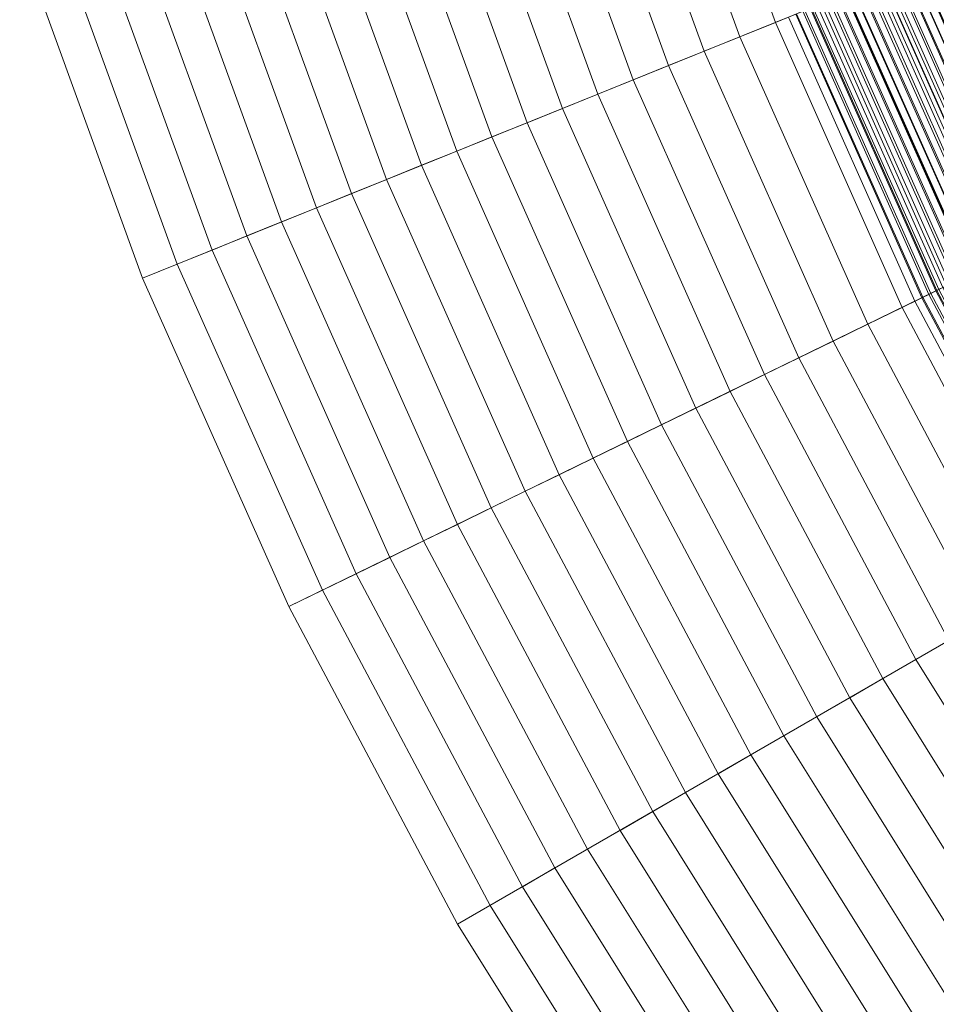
# Model space of a CAD drawing. Header units: centimetres. Extents: x -6.39 to 0.8, y 3.58 to 10.78.
# Tile 22 of 256: x -6.22 to -5.58, y 5.32 to 6.01. Entities that reach past the tile are written whole.
import ezdxf

# ---------------------------------------------------------------- set-up
doc = ezdxf.new("R2010")
doc.units = ezdxf.units.CM
doc.header["$LTSCALE"] = 2.54
doc.layers.add('Lucido design-1', color=7, linetype='Continuous')

# ---------------------------------------------------------------- blocks, each defined once
blk = doc.blocks.new('Gruppo-1')
at = {"color": 142, "linetype": 'Continuous', "lineweight": 9}
for points in [[(-6.21746, 6.06707, -13.70234), (-6.13155, 5.83103, -13.70234), (-2.79696, 7.17829, -13.70234), (-2.79702, 7.17843, -13.70234)], [(-6.13155, 5.83103, -13.70234), (-6.02938, 5.60157, -13.70234), (-2.7969, 7.17815, -13.70234), (-2.79696, 7.17829, -13.70234)], [(-6.02938, 5.60157, -13.70234), (-5.91146, 5.37979, -13.70234), (-2.79683, 7.17802, -13.70234), (-2.7969, 7.17815, -13.70234)], [(-5.91146, 5.37979, -13.70234), (-5.77836, 5.16678, -13.70234), (-2.79675, 7.17789, -13.70234), (-2.79683, 7.17802, -13.70234)], [(-5.77836, 5.16678, -13.70234), (-5.63072, 4.96357, -13.70234), (-2.79666, 7.17777, -13.70234), (-2.79675, 7.17789, -13.70234)], [(-5.63072, 4.96357, -13.70234), (-5.46926, 4.77115, -13.70234), (-2.79657, 7.17766, -13.70234), (-2.79666, 7.17777, -13.70234)], [(-5.73844, 6.22271, -13.2473), (-5.66455, 6.01971, -13.2473), (-5.68948, 6.00964, -13.25865), (-5.764, 6.2144, -13.25865)], [(-5.764, 6.2144, -13.25865), (-5.68948, 6.00964, -13.25865), (-5.71436, 5.99959, -13.27009), (-5.78953, 6.20611, -13.27009)], [(-5.78953, 6.20611, -13.27009), (-5.71436, 5.99959, -13.27009), (-5.73921, 5.98955, -13.28163), (-5.81502, 6.19782, -13.28163)], [(-5.81502, 6.19782, -13.28163), (-5.73921, 5.98955, -13.28163), (-5.76402, 5.97952, -13.29326), (-5.84047, 6.18956, -13.29326)], [(-5.84047, 6.18956, -13.29326), (-5.76402, 5.97952, -13.29326), (-5.7888, 5.96951, -13.30498), (-5.86588, 6.1813, -13.30498)], [(-5.86588, 6.1813, -13.30498), (-5.7888, 5.96951, -13.30498), (-5.81354, 5.95952, -13.3168), (-5.89126, 6.17305, -13.3168)], [(-5.89126, 6.17305, -13.3168), (-5.81354, 5.95952, -13.3168), (-5.83824, 5.94954, -13.32871), (-5.91659, 6.16482, -13.32871)], [(-5.91659, 6.16482, -13.32871), (-5.83824, 5.94954, -13.32871), (-5.8629, 5.93957, -13.34071), (-5.94189, 6.1566, -13.34071)], [(-5.94189, 6.1566, -13.34071), (-5.8629, 5.93957, -13.34071), (-5.88752, 5.92963, -13.3528), (-5.96714, 6.1484, -13.3528)], [(-5.96714, 6.1484, -13.3528), (-5.88752, 5.92963, -13.3528), (-5.9121, 5.91969, -13.36499), (-5.99236, 6.1402, -13.36499)], [(-5.99236, 6.1402, -13.36499), (-5.9121, 5.91969, -13.36499), (-5.93665, 5.90978, -13.37726), (-6.01754, 6.13202, -13.37726)], [(-6.01754, 6.13202, -13.37726), (-5.93665, 5.90978, -13.37726), (-5.96115, 5.89988, -13.38963), (-6.04267, 6.12386, -13.38963)], [(-6.04267, 6.12386, -13.38963), (-5.96115, 5.89988, -13.38963), (-5.98561, 5.88999, -13.40209), (-6.06776, 6.1157, -13.40209)], [(-6.06776, 6.1157, -13.40209), (-5.98561, 5.88999, -13.40209), (-6.01004, 5.88013, -13.41464), (-6.09282, 6.10756, -13.41464)], [(-6.09282, 6.10756, -13.41464), (-6.01004, 5.88013, -13.41464), (-6.03442, 5.87027, -13.42729), (-6.11783, 6.09944, -13.42729)], [(-6.11783, 6.09944, -13.42729), (-6.03442, 5.87027, -13.42729), (-6.05876, 5.86044, -13.44002), (-6.1428, 6.09132, -13.44002)], [(-6.1428, 6.09132, -13.44002), (-6.05876, 5.86044, -13.44002), (-6.08306, 5.85062, -13.45285), (-6.16772, 6.08322, -13.45285)], [(-6.16772, 6.08322, -13.45285), (-6.08306, 5.85062, -13.45285), (-6.10732, 5.84082, -13.46576), (-6.19261, 6.07514, -13.46576)], [(-6.19261, 6.07514, -13.46576), (-6.10732, 5.84082, -13.46576), (-6.13155, 5.83103, -13.47876), (-6.21746, 6.06707, -13.47876)], [(-6.21746, 6.06707, -13.47876), (-6.13155, 5.83103, -13.47876), (-6.13155, 5.83103, -13.70234), (-6.21746, 6.06707, -13.70234)], [(-5.5645, 6.06014, -13.20283), (-5.47969, 5.86967, -13.20283), (-5.50399, 5.85782, -13.2138), (-5.58956, 6.05001, -13.2138)], [(-5.58483, 6.05192, -14.33499), (-5.4994, 5.86006, -14.33499), (-5.50427, 5.85768, -14.333), (-5.58984, 6.0499, -14.333)], [(-5.58928, 6.05012, -14.18677), (-5.50372, 5.85795, -14.18677), (-5.49823, 5.86063, -14.18914), (-5.58361, 6.05241, -14.18914)], [(-5.57981, 6.05395, -14.33699), (-5.49454, 5.86243, -14.33699), (-5.4994, 5.86006, -14.33499), (-5.58483, 6.05192, -14.33499)], [(-5.58361, 6.05241, -14.18914), (-5.49823, 5.86063, -14.18914), (-5.49273, 5.86331, -14.19153), (-5.57795, 6.0547, -14.19153)], [(-5.5748, 6.05598, -14.33899), (-5.48968, 5.8648, -14.33899), (-5.49454, 5.86243, -14.33699), (-5.57981, 6.05395, -14.33699)], [(-5.57795, 6.0547, -14.19153), (-5.49273, 5.86331, -14.19153), (-5.48724, 5.86599, -14.19392), (-5.57228, 6.05699, -14.19392)], [(-5.58956, 6.05001, -13.2138), (-5.50399, 5.85782, -13.2138), (-5.52826, 5.84598, -13.22487), (-5.6146, 6.0399, -13.22487)], [(-5.6063, 6.04325, -14.17967), (-5.52022, 5.84991, -14.17967), (-5.51472, 5.85259, -14.18203), (-5.60062, 6.04554, -14.18203)], [(-5.59988, 6.04584, -14.32901), (-5.51399, 5.85294, -14.32901), (-5.51886, 5.85057, -14.32703), (-5.6049, 6.04381, -14.32703)], [(-5.60062, 6.04554, -14.18203), (-5.51472, 5.85259, -14.18203), (-5.50922, 5.85527, -14.18439), (-5.59495, 6.04783, -14.18439)], [(-5.59486, 6.04787, -14.331), (-5.50913, 5.85531, -14.331), (-5.51399, 5.85294, -14.32901), (-5.59988, 6.04584, -14.32901)], [(-5.59495, 6.04783, -14.18439), (-5.50922, 5.85527, -14.18439), (-5.50372, 5.85795, -14.18677), (-5.58928, 6.05012, -14.18677)], [(-5.58984, 6.0499, -14.333), (-5.50427, 5.85768, -14.333), (-5.50913, 5.85531, -14.331), (-5.59486, 6.04787, -14.331)], [(-5.6146, 6.0399, -13.22487), (-5.52826, 5.84598, -13.22487), (-5.55249, 5.83416, -13.23604), (-5.63959, 6.0298, -13.23604)], [(-5.62334, 6.03636, -14.17264), (-5.53673, 5.84185, -14.17264), (-5.53123, 5.84454, -14.17498), (-5.61766, 6.03866, -14.17498)], [(-5.61494, 6.03976, -14.32306), (-5.52859, 5.84582, -14.32306), (-5.53346, 5.84344, -14.32108), (-5.61996, 6.03773, -14.32108)], [(-5.61766, 6.03866, -14.17498), (-5.53123, 5.84454, -14.17498), (-5.52572, 5.84722, -14.17732), (-5.61198, 6.04095, -14.17732)], [(-5.60992, 6.04178, -14.32504), (-5.52373, 5.84819, -14.32504), (-5.52859, 5.84582, -14.32306), (-5.61494, 6.03976, -14.32306)], [(-5.61198, 6.04095, -14.17732), (-5.52572, 5.84722, -14.17732), (-5.52022, 5.84991, -14.17967), (-5.6063, 6.04325, -14.17967)], [(-5.6049, 6.04381, -14.32703), (-5.51886, 5.85057, -14.32703), (-5.52373, 5.84819, -14.32504), (-5.60992, 6.04178, -14.32504)], [(-5.6404, 6.02947, -14.16567), (-5.55327, 5.83378, -14.16567), (-5.54776, 5.83647, -14.16798), (-5.63471, 6.03177, -14.16798)], [(-5.63503, 6.03164, -14.31516), (-5.54807, 5.83632, -14.31516), (-5.55294, 5.83394, -14.31319), (-5.64006, 6.02961, -14.31319)], [(-5.63001, 6.03367, -14.31713), (-5.5432, 5.83869, -14.31713), (-5.54807, 5.83632, -14.31516), (-5.63503, 6.03164, -14.31516)], [(-5.63471, 6.03177, -14.16798), (-5.54776, 5.83647, -14.16798), (-5.54225, 5.83916, -14.17031), (-5.62902, 6.03407, -14.17031)], [(-5.62499, 6.0357, -14.3191), (-5.53833, 5.84107, -14.3191), (-5.5432, 5.83869, -14.31713), (-5.63001, 6.03367, -14.31713)], [(-5.62902, 6.03407, -14.17031), (-5.54225, 5.83916, -14.17031), (-5.53673, 5.84185, -14.17264), (-5.62334, 6.03636, -14.17264)], [(-5.61996, 6.03773, -14.32108), (-5.53346, 5.84344, -14.32108), (-5.53833, 5.84107, -14.3191), (-5.62499, 6.0357, -14.3191)], [(-5.63959, 6.0298, -13.23604), (-5.55249, 5.83416, -13.23604), (-5.57669, 5.82236, -13.2473), (-5.66455, 6.01971, -13.2473)], [(-5.65748, 6.02257, -14.15876), (-5.56984, 5.8257, -14.15876), (-5.56431, 5.8284, -14.16105), (-5.65179, 6.02487, -14.16105)], [(-5.65011, 6.02554, -14.30926), (-5.56269, 5.82919, -14.30926), (-5.56756, 5.82681, -14.3073), (-5.65514, 6.02351, -14.3073)], [(-5.65179, 6.02487, -14.16105), (-5.56431, 5.8284, -14.16105), (-5.55879, 5.83109, -14.16336), (-5.64609, 6.02717, -14.16336)], [(-5.64509, 6.02758, -14.31122), (-5.55782, 5.83157, -14.31122), (-5.56269, 5.82919, -14.30926), (-5.65011, 6.02554, -14.30926)], [(-5.64609, 6.02717, -14.16336), (-5.55879, 5.83109, -14.16336), (-5.55327, 5.83378, -14.16567), (-5.6404, 6.02947, -14.16567)], [(-5.64006, 6.02961, -14.31319), (-5.55294, 5.83394, -14.31319), (-5.55782, 5.83157, -14.31122), (-5.64509, 6.02758, -14.31122)], [(-5.66455, 6.01971, -13.2473), (-5.57669, 5.82236, -13.2473), (-5.60085, 5.81058, -13.25865), (-5.68948, 6.00964, -13.25865)], [(-5.67023, 6.01742, -14.30143), (-5.58219, 5.81968, -14.30143), (-5.58707, 5.8173, -14.29948), (-5.67526, 6.01538, -14.29948)], [(-5.67459, 6.01566, -14.15191), (-5.58642, 5.81762, -14.15191), (-5.58089, 5.82031, -14.15419), (-5.66889, 6.01796, -14.15419)], [(-5.6652, 6.01945, -14.30338), (-5.57732, 5.82206, -14.30338), (-5.58219, 5.81968, -14.30143), (-5.67023, 6.01742, -14.30143)], [(-5.66889, 6.01796, -14.15419), (-5.58089, 5.82031, -14.15419), (-5.57536, 5.82301, -14.15647), (-5.66318, 6.02026, -14.15647)], [(-5.66017, 6.02148, -14.30534), (-5.57244, 5.82443, -14.30534), (-5.57732, 5.82206, -14.30338), (-5.6652, 6.01945, -14.30338)], [(-5.66318, 6.02026, -14.15647), (-5.57536, 5.82301, -14.15647), (-5.56984, 5.8257, -14.15876), (-5.65748, 6.02257, -14.15876)], [(-5.65514, 6.02351, -14.3073), (-5.56756, 5.82681, -14.3073), (-5.57244, 5.82443, -14.30534), (-5.66017, 6.02148, -14.30534)], [(-5.6803, 6.01335, -14.14964), (-5.59195, 5.81492, -14.14964), (-5.58642, 5.81762, -14.15191), (-5.67459, 6.01566, -14.15191)], [(-5.67526, 6.01538, -14.29948), (-5.58707, 5.8173, -14.29948), (-5.59195, 5.81492, -14.29753), (-5.6803, 6.01335, -14.29753)], [(-5.6803, 6.01335, -14.29753), (-5.59195, 5.81492, -14.29753), (-5.59195, 5.81492, -14.14964), (-5.6803, 6.01335, -14.14964)], [(-5.68948, 6.00964, -13.25865), (-5.60085, 5.81058, -13.25865), (-5.62497, 5.79881, -13.27009), (-5.71436, 5.99959, -13.27009)], [(-5.71436, 5.99959, -13.27009), (-5.62497, 5.79881, -13.27009), (-5.64906, 5.78706, -13.28163), (-5.73921, 5.98955, -13.28163)], [(-5.73921, 5.98955, -13.28163), (-5.64906, 5.78706, -13.28163), (-5.67311, 5.77533, -13.29326), (-5.76402, 5.97952, -13.29326)], [(-5.76402, 5.97952, -13.29326), (-5.67311, 5.77533, -13.29326), (-5.69713, 5.76362, -13.30498), (-5.7888, 5.96951, -13.30498)], [(-5.7888, 5.96951, -13.30498), (-5.69713, 5.76362, -13.30498), (-5.72111, 5.75192, -13.3168), (-5.81354, 5.95952, -13.3168)], [(-5.81354, 5.95952, -13.3168), (-5.72111, 5.75192, -13.3168), (-5.74505, 5.74025, -13.32871), (-5.83824, 5.94954, -13.32871)], [(-5.83824, 5.94954, -13.32871), (-5.74505, 5.74025, -13.32871), (-5.76896, 5.72859, -13.34071), (-5.8629, 5.93957, -13.34071)], [(-5.8629, 5.93957, -13.34071), (-5.76896, 5.72859, -13.34071), (-5.79283, 5.71694, -13.3528), (-5.88752, 5.92963, -13.3528)], [(-5.88752, 5.92963, -13.3528), (-5.79283, 5.71694, -13.3528), (-5.81666, 5.70532, -13.36499), (-5.9121, 5.91969, -13.36499)], [(-5.9121, 5.91969, -13.36499), (-5.81666, 5.70532, -13.36499), (-5.84045, 5.69372, -13.37726), (-5.93665, 5.90978, -13.37726)], [(-5.93665, 5.90978, -13.37726), (-5.84045, 5.69372, -13.37726), (-5.8642, 5.68213, -13.38963), (-5.96115, 5.89988, -13.38963)], [(-5.96115, 5.89988, -13.38963), (-5.8642, 5.68213, -13.38963), (-5.88792, 5.67057, -13.40209), (-5.98561, 5.88999, -13.40209)], [(-5.98561, 5.88999, -13.40209), (-5.88792, 5.67057, -13.40209), (-5.91159, 5.65902, -13.41464), (-6.01004, 5.88013, -13.41464)], [(-6.01004, 5.88013, -13.41464), (-5.91159, 5.65902, -13.41464), (-5.93523, 5.64749, -13.42729), (-6.03442, 5.87027, -13.42729)], [(-6.03442, 5.87027, -13.42729), (-5.93523, 5.64749, -13.42729), (-5.95883, 5.63598, -13.44002), (-6.05876, 5.86044, -13.44002)], [(-6.05876, 5.86044, -13.44002), (-5.95883, 5.63598, -13.44002), (-5.98238, 5.62449, -13.45285), (-6.08306, 5.85062, -13.45285)], [(-6.08306, 5.85062, -13.45285), (-5.98238, 5.62449, -13.45285), (-6.0059, 5.61302, -13.46576), (-6.10732, 5.84082, -13.46576)], [(-6.10732, 5.84082, -13.46576), (-6.0059, 5.61302, -13.46576), (-6.02938, 5.60157, -13.47876), (-6.13155, 5.83103, -13.47876)], [(-6.13155, 5.83103, -13.47876), (-6.02938, 5.60157, -13.47876), (-6.02938, 5.60157, -13.70234), (-6.13155, 5.83103, -13.70234)], [(-5.57669, 5.82236, -13.2473), (-5.47527, 5.63162, -13.2473), (-5.49855, 5.61818, -13.25865), (-5.60085, 5.81058, -13.25865)], [(-5.58219, 5.81968, -14.30143), (-5.48057, 5.62856, -14.30143), (-5.48527, 5.62585, -14.29948), (-5.58707, 5.8173, -14.29948)], [(-5.58642, 5.81762, -14.15191), (-5.48464, 5.62621, -14.15191), (-5.47932, 5.62929, -14.15419), (-5.58089, 5.82031, -14.15419)], [(-5.57732, 5.82206, -14.30338), (-5.47588, 5.63127, -14.30338), (-5.48057, 5.62856, -14.30143), (-5.58219, 5.81968, -14.30143)], [(-5.58089, 5.82031, -14.15419), (-5.47932, 5.62929, -14.15419), (-5.47399, 5.63236, -14.15647), (-5.57536, 5.82301, -14.15647)], [(-5.57244, 5.82443, -14.30534), (-5.47118, 5.63399, -14.30534), (-5.47588, 5.63127, -14.30338), (-5.57732, 5.82206, -14.30338)], [(-5.59195, 5.81492, -14.14964), (-5.48997, 5.62313, -14.14964), (-5.48464, 5.62621, -14.15191), (-5.58642, 5.81762, -14.15191)], [(-5.58707, 5.8173, -14.29948), (-5.48527, 5.62585, -14.29948), (-5.48997, 5.62313, -14.29753), (-5.59195, 5.81492, -14.29753)], [(-5.59195, 5.81492, -14.29753), (-5.48997, 5.62313, -14.29753), (-5.48997, 5.62313, -14.14964), (-5.59195, 5.81492, -14.14964)], [(-5.60085, 5.81058, -13.25865), (-5.49855, 5.61818, -13.25865), (-5.52179, 5.60476, -13.27009), (-5.62497, 5.79881, -13.27009)], [(-5.62497, 5.79881, -13.27009), (-5.52179, 5.60476, -13.27009), (-5.545, 5.59136, -13.28163), (-5.64906, 5.78706, -13.28163)], [(-5.64906, 5.78706, -13.28163), (-5.545, 5.59136, -13.28163), (-5.56818, 5.57798, -13.29326), (-5.67311, 5.77533, -13.29326)], [(-5.67311, 5.77533, -13.29326), (-5.56818, 5.57798, -13.29326), (-5.59132, 5.56462, -13.30498), (-5.69713, 5.76362, -13.30498)], [(-5.69713, 5.76362, -13.30498), (-5.59132, 5.56462, -13.30498), (-5.61443, 5.55128, -13.3168), (-5.72111, 5.75192, -13.3168)], [(-5.72111, 5.75192, -13.3168), (-5.61443, 5.55128, -13.3168), (-5.6375, 5.53796, -13.32871), (-5.74505, 5.74025, -13.32871)], [(-5.74505, 5.74025, -13.32871), (-5.6375, 5.53796, -13.32871), (-5.66053, 5.52466, -13.34071), (-5.76896, 5.72859, -13.34071)], [(-5.76896, 5.72859, -13.34071), (-5.66053, 5.52466, -13.34071), (-5.68353, 5.51139, -13.3528), (-5.79283, 5.71694, -13.3528)], [(-5.79283, 5.71694, -13.3528), (-5.68353, 5.51139, -13.3528), (-5.70649, 5.49813, -13.36499), (-5.81666, 5.70532, -13.36499)], [(-5.81666, 5.70532, -13.36499), (-5.70649, 5.49813, -13.36499), (-5.72942, 5.48489, -13.37726), (-5.84045, 5.69372, -13.37726)], [(-5.84045, 5.69372, -13.37726), (-5.72942, 5.48489, -13.37726), (-5.7523, 5.47168, -13.38963), (-5.8642, 5.68213, -13.38963)], [(-5.8642, 5.68213, -13.38963), (-5.7523, 5.47168, -13.38963), (-5.77515, 5.45849, -13.40209), (-5.88792, 5.67057, -13.40209)], [(-5.88792, 5.67057, -13.40209), (-5.77515, 5.45849, -13.40209), (-5.79797, 5.44532, -13.41464), (-5.91159, 5.65902, -13.41464)], [(-5.91159, 5.65902, -13.41464), (-5.79797, 5.44532, -13.41464), (-5.82074, 5.43217, -13.42729), (-5.93523, 5.64749, -13.42729)], [(-5.93523, 5.64749, -13.42729), (-5.82074, 5.43217, -13.42729), (-5.84348, 5.41904, -13.44002), (-5.95883, 5.63598, -13.44002)], [(-5.95883, 5.63598, -13.44002), (-5.84348, 5.41904, -13.44002), (-5.86618, 5.40593, -13.45285), (-5.98238, 5.62449, -13.45285)], [(-5.98238, 5.62449, -13.45285), (-5.86618, 5.40593, -13.45285), (-5.88884, 5.39285, -13.46576), (-6.0059, 5.61302, -13.46576)], [(-6.0059, 5.61302, -13.46576), (-5.88884, 5.39285, -13.46576), (-5.91146, 5.37979, -13.47876), (-6.02938, 5.60157, -13.47876)], [(-6.02938, 5.60157, -13.47876), (-5.91146, 5.37979, -13.47876), (-5.91146, 5.37979, -13.70234), (-6.02938, 5.60157, -13.70234)], [(-5.56818, 5.57798, -13.29326), (-5.44974, 5.38843, -13.29326), (-5.47189, 5.37349, -13.30498), (-5.59132, 5.56462, -13.30498)], [(-5.59132, 5.56462, -13.30498), (-5.47189, 5.37349, -13.30498), (-5.49401, 5.35857, -13.3168), (-5.61443, 5.55128, -13.3168)], [(-5.61443, 5.55128, -13.3168), (-5.49401, 5.35857, -13.3168), (-5.51609, 5.34367, -13.32871), (-5.6375, 5.53796, -13.32871)], [(-5.6375, 5.53796, -13.32871), (-5.51609, 5.34367, -13.32871), (-5.53814, 5.3288, -13.34071), (-5.66053, 5.52466, -13.34071)], [(-5.66053, 5.52466, -13.34071), (-5.53814, 5.3288, -13.34071), (-5.56016, 5.31395, -13.3528), (-5.68353, 5.51139, -13.3528)], [(-5.68353, 5.51139, -13.3528), (-5.56016, 5.31395, -13.3528), (-5.58214, 5.29913, -13.36499), (-5.70649, 5.49813, -13.36499)], [(-5.70649, 5.49813, -13.36499), (-5.58214, 5.29913, -13.36499), (-5.60408, 5.28432, -13.37726), (-5.72942, 5.48489, -13.37726)], [(-5.72942, 5.48489, -13.37726), (-5.60408, 5.28432, -13.37726), (-5.62599, 5.26954, -13.38963), (-5.7523, 5.47168, -13.38963)], [(-5.7523, 5.47168, -13.38963), (-5.62599, 5.26954, -13.38963), (-5.64787, 5.25479, -13.40209), (-5.77515, 5.45849, -13.40209)], [(-5.77515, 5.45849, -13.40209), (-5.64787, 5.25479, -13.40209), (-5.66971, 5.24006, -13.41464), (-5.79797, 5.44532, -13.41464)], [(-5.79797, 5.44532, -13.41464), (-5.66971, 5.24006, -13.41464), (-5.69151, 5.22535, -13.42729), (-5.82074, 5.43217, -13.42729)], [(-5.82074, 5.43217, -13.42729), (-5.69151, 5.22535, -13.42729), (-5.71328, 5.21067, -13.44002), (-5.84348, 5.41904, -13.44002)], [(-5.84348, 5.41904, -13.44002), (-5.71328, 5.21067, -13.44002), (-5.735, 5.19602, -13.45285), (-5.86618, 5.40593, -13.45285)], [(-5.86618, 5.40593, -13.45285), (-5.735, 5.19602, -13.45285), (-5.7567, 5.18139, -13.46576), (-5.88884, 5.39285, -13.46576)], [(-5.88884, 5.39285, -13.46576), (-5.7567, 5.18139, -13.46576), (-5.77836, 5.16678, -13.47876), (-5.91146, 5.37979, -13.47876)], [(-5.91146, 5.37979, -13.47876), (-5.77836, 5.16678, -13.47876), (-5.77836, 5.16678, -13.70234), (-5.91146, 5.37979, -13.70234)]]:
    blk.add_3dface(points, dxfattribs=at)

msp = doc.modelspace()

# ---------------------------------------------------------------- block references
at = {"layer": 'Lucido design-1', "color": 7}
msp.add_blockref('Gruppo-1', (0, 0), dxfattribs=at)

doc.saveas('drawing.dxf')
